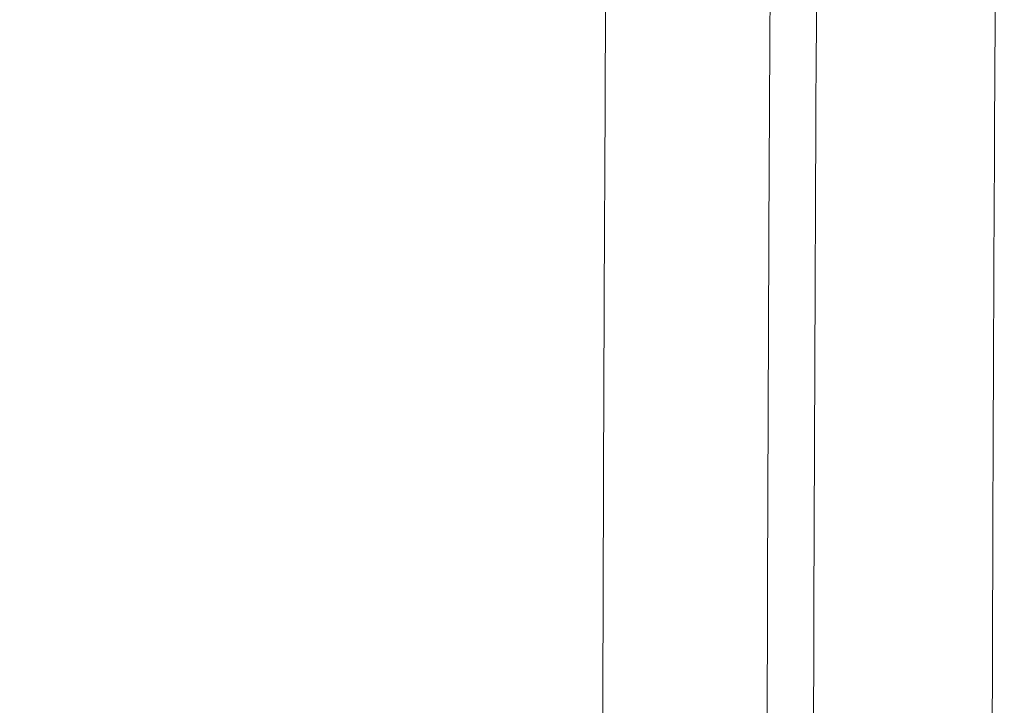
# Model space of a CAD drawing. Header units: millimetres. Extents: x -620 to 6530, y -1325 to 1325.
# Tile 108 of 180: x -505 to -475, y 21 to 42. Entities that reach past the tile are written whole.
import ezdxf

# ---------------------------------------------------------------- set-up
doc = ezdxf.new("R2010")
doc.units = ezdxf.units.MM
doc.layers.add('Plan', color=7, linetype='Continuous', true_color=0xffffff)

msp = doc.modelspace()

# ---------------------------------------------------------------- linework, layer by layer
at = {"layer": 'Plan', "color": 155, "linetype": 'Continuous', "lineweight": 18}
msp.add_open_spline([(-492.846, -758.021), (-502.061, -695.301), (-510.132, -632.413), (-523.977, -506.385), (-529.75, -443.245), (-538.99, -316.796), (-545.923, -190.178), (-549.392, 0), (-545.923, 190.178), (-538.99, 316.796), (-529.75, 443.245), (-523.977, 506.385), (-510.132, 632.413), (-502.061, 695.301), (-492.846, 758.021)], degree=3, knots=[0, 0, 0, 0, 0.125, 0.125, 0.25, 0.25, 0.375, 0.5, 0.625, 0.75, 0.75, 0.875, 0.875, 1, 1, 1, 1], dxfattribs=at)
at = {"layer": 'Plan', "color": 155, "linetype": 'Continuous', "lineweight": 13}
msp.add_open_spline([(-480.592, -78.314), (-481.115, -26.106), (-481.115, 26.106), (-480.592, 78.314)], degree=3, dxfattribs=at)
for points, knots in [([(-475.155, 78.26), (-475.24, 69.786), (-475.311, 61.313), (-475.487, 35.226), (-475.547, 17.613), (-475.547, -17.613), (-475.487, -35.227), (-475.311, -61.313), (-475.24, -69.787), (-475.155, -78.26)], [0, 0, 0, 0, 0.162417, 0.162417, 0.5, 0.5, 0.837588, 0.837588, 1, 1, 1, 1]), ([(-487.4, 0), (-487.4, 13.669), (-487.364, 27.338), (-487.229, 53.117), (-487.137, 65.226), (-487.018, 77.336)], [0, 0, 0, 0, 0.53024, 0.53024, 1, 1, 1, 1]), ([(-482.016, 77.287), (-482.136, 65.185), (-482.227, 53.083), (-482.362, 27.321), (-482.398, 13.66), (-482.398, 0)], [0, 0, 0, 0, 0.46976, 0.46976, 1, 1, 1, 1])]:
    msp.add_open_spline(points, degree=3, knots=knots, dxfattribs=at)

doc.saveas('drawing.dxf')
